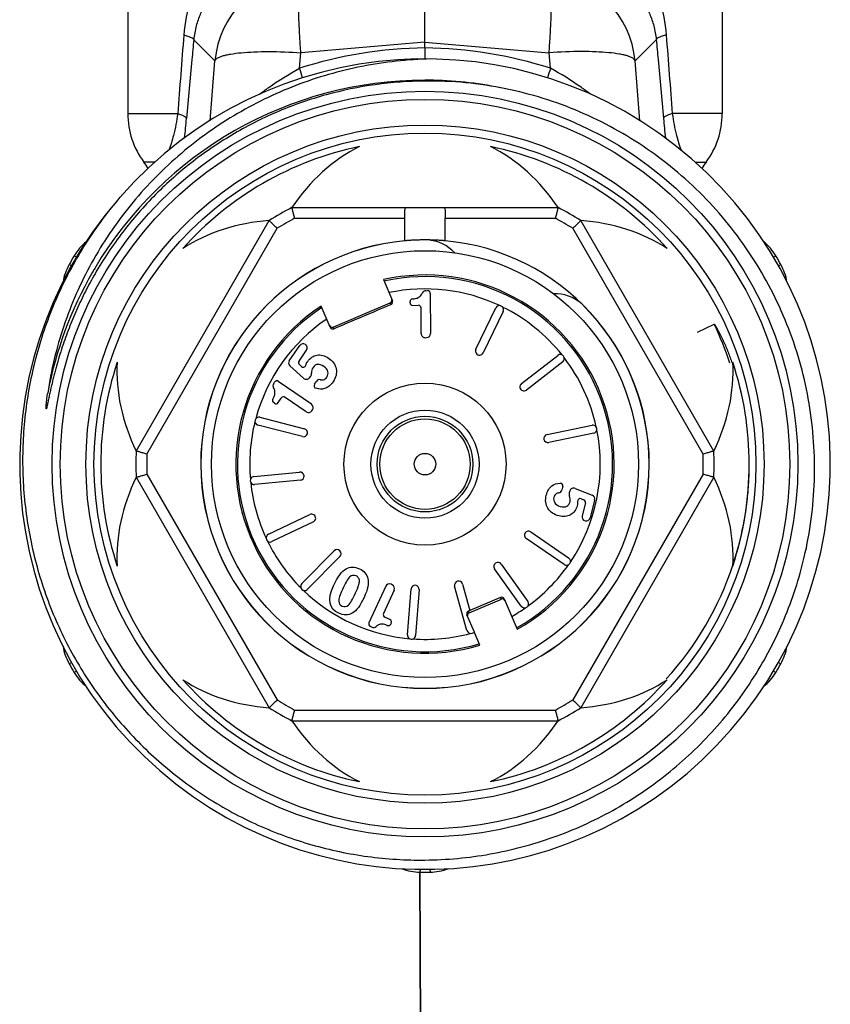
# Model space of a CAD drawing. Header units: millimetres. Extents: x 14365 to 105143, y -126377 to -22383.
# Tile 154 of 191: x 78787 to 78817, y -126211 to -126174. Entities that reach past the tile are written whole.
import ezdxf

# ---------------------------------------------------------------- set-up
doc = ezdxf.new("R2010")
doc.units = ezdxf.units.MM
doc.layers.add('UT_SCHÉMA_PŘÍVOD', color=10, linetype='Continuous', lineweight=35)

msp = doc.modelspace()

# ---------------------------------------------------------------- linework, layer by layer
at = {"color": 0, "linetype": 'Continuous', "lineweight": -2}
for p, q in [((78791.027, -126170.463), (78791.027, -126177.547)), ((78813.027, -126170.463), (78813.027, -126177.547)), ((78802.027, -126174.899), (78802.027, -126172.02)), ((78794.253, -126175.59), (78793.469, -126174.81)), ((78802.027, -126174.899), (78797.433, -126175.29)), ((78802.027, -126175.116), (78802.027, -126174.899)), ((78802.027, -126174.899), (78806.621, -126175.29)), ((78802.027, -126175.116), (78802.027, -126175.519)), ((78809.801, -126175.59), (78810.585, -126174.81)), ((78797.385, -126175.869), (78797.433, -126175.29)), ((78806.669, -126175.869), (78806.621, -126175.29)), ((78794.072, -126177.809), (78794.253, -126175.59)), ((78809.982, -126177.809), (78809.801, -126175.59)), ((78791.027, -126177.547), (78792.874, -126177.547)), ((78813.027, -126177.547), (78811.18, -126177.547)), ((78792.021, -126179.347), (78791.627, -126179.347)), ((78812.027, -126179.347), (78812.427, -126179.347)), ((78797.104, -126181.019), (78806.95, -126181.019)), ((78791.338, -126190.033), (78796.262, -126181.505)), ((78797.202, -126181.419), (78801.279, -126181.419)), ((78801.279, -126182.253), (78801.279, -126181.419)), ((78802.775, -126182.253), (78802.775, -126181.419)), ((78802.775, -126181.419), (78806.852, -126181.419)), ((78812.716, -126190.033), (78807.793, -126181.505)), ((78791.734, -126190.147), (78796.559, -126181.79)), ((78812.32, -126190.147), (78807.495, -126181.79)), ((78788.949, -126183.182), (78788.858, -126183.131)), ((78789.133, -126182.861), (78789.044, -126182.808)), ((78814.919, -126182.862), (78815.01, -126182.808)), ((78815.106, -126183.181), (78815.196, -126183.131)), ((78800.487, -126183.69), (78800.82, -126184.477)), ((78802.061, -126184.099), (78802.12, -126184.098)), ((78802.221, -126184.197), (78802.234, -126185.686)), ((78798.624, -126185.445), (78800.741, -126184.546)), ((78800.767, -126184.608), (78800.741, -126184.546)), ((78801.475, -126184.543), (78801.475, -126184.501)), ((78798.519, -126185.454), (78798.185, -126184.667)), ((78801.576, -126184.642), (78801.779, -126184.64)), ((78801.888, -126185.689), (78801.88, -126184.739)), ((78803.911, -126186.268), (78804.65, -126184.736)), ((78804.92, -126184.866), (78804.181, -126186.398)), ((78812.107, -126185.637), (78812.728, -126185.336)), ((78798.624, -126185.445), (78798.65, -126185.507)), ((78802.039, -126185.838), (78802.085, -126185.837)), ((78797.006, -126186.689), (78797.392, -126186.127)), ((78797.365, -126186.705), (78797.644, -126186.3)), ((78805.597, -126187.539), (78806.937, -126186.492)), ((78807.122, -126186.729), (78805.782, -126187.776)), ((78797.535, -126187.341), (78797.029, -126186.885)), ((78797.454, -126186.903), (78797.38, -126186.836)), ((78796.427, -126187.531), (78796.46, -126187.483)), ((78797.826, -126188.3), (78796.599, -126187.457)), ((78797.755, -126187.32), (78797.802, -126187.258)), ((78797.942, -126187.56), (78798.013, -126187.456)), ((78796.454, -126188.266), (78796.42, -126188.242)), ((78796.593, -126188.24), (78796.708, -126188.073)), ((78797.63, -126188.585), (78796.847, -126188.047)), ((78797.839, -126188.547), (78797.865, -126188.509)), ((78795.919, -126188.784), (78797.565, -126189.21)), ((78797.49, -126189.5), (78795.843, -126189.075)), ((78806.547, -126189.426), (78808.212, -126189.079)), ((78808.273, -126189.373), (78806.608, -126189.719)), ((78795.694, -126190.978), (78797.387, -126190.815)), ((78791.338, -126191.005), (78796.262, -126199.533)), ((78791.734, -126190.89), (78796.559, -126199.247)), ((78797.415, -126191.114), (78795.722, -126191.277)), ((78812.32, -126190.89), (78807.495, -126199.247)), ((78812.716, -126191.005), (78807.793, -126199.533)), ((78807.128, -126191.349), (78807.097, -126191.471)), ((78807.386, -126191.511), (78807.363, -126191.585)), ((78807.585, -126191.416), (78808.216, -126191.671)), ((78807.811, -126191.8), (78807.903, -126191.837)), ((78808.305, -126191.848), (78808.135, -126192.508)), ((78807.962, -126191.955), (78807.839, -126192.431)), ((78796.233, -126193.116), (78797.768, -126192.384)), ((78797.897, -126192.655), (78796.362, -126193.387)), ((78807.174, -126194.238), (78805.772, -126193.275)), ((78805.942, -126193.028), (78807.344, -126193.991)), ((78797.47, -126194.942), (78798.663, -126193.729)), ((78798.877, -126193.939), (78797.684, -126195.152)), ((78805.591, -126195.774), (78804.604, -126194.39)), ((78804.848, -126194.215), (78805.836, -126195.6)), ((78800.572, -126195.041), (78799.954, -126196.396)), ((78800.886, -126195.185), (78800.492, -126196.049)), ((78800.812, -126194.986), (78800.77, -126194.967)), ((78801.379, -126196.836), (78801.513, -126195.14)), ((78801.812, -126195.164), (78801.678, -126196.859)), ((78803.579, -126196.676), (78803.124, -126195.037)), ((78803.414, -126194.957), (78803.685, -126195.934)), ((78803.656, -126196.02), (78804.853, -126195.512)), ((78804.826, -126195.45), (78803.685, -126195.934)), ((78804.853, -126195.512), (78804.826, -126195.45)), ((78804.957, -126195.503), (78805.437, -126196.632)), ((78800.727, -126196.266), (78800.542, -126196.181)), ((78803.854, -126196.742), (78803.578, -126196.092)), ((78803.686, -126195.938), (78803.631, -126195.961)), ((78803.631, -126195.961), (78803.656, -126196.02)), ((78800.057, -126196.553), (78800.004, -126196.528)), ((78800.776, -126196.398), (78800.759, -126196.436)), ((78803.859, -126196.754), (78803.764, -126196.781)), ((78804.056, -126197.218), (78803.859, -126196.754)), ((78788.947, -126197.856), (78788.858, -126197.907)), ((78815.106, -126197.856), (78815.196, -126197.907)), ((78789.135, -126198.176), (78789.044, -126198.23)), ((78814.92, -126198.176), (78815.01, -126198.23)), ((78797.202, -126199.619), (78806.852, -126199.619)), ((78797.104, -126200.019), (78806.95, -126200.019)), ((78801.842, -126205.513), (78801.84, -126205.618)), ((78802.212, -126205.513), (78802.214, -126205.618))]:
    msp.add_line(p, q, dxfattribs=at)
for radius in [13.8, 13.5, 12.55, 12.25, 7.9, 3, 2, 1.77, 1.673, 0.4]:
    msp.add_circle((78802.027, -126190.519), radius, dxfattribs=at)
for centre, radius, start, end in [((78797.742, -126175.9), 3.503, 95.0702, 174.9331), ((78806.312, -126175.9), 3.503, 5.0669, 84.9298), ((78802.201, -126190.864), 15.75, 90.6339, 107.8048), ((78801.853, -126190.864), 15.75, 72.1952, 89.3661), ((78802.027, -126190.519), 15, 139.2303, 138.8082), ((78743.376, -126192.866), 56.621, 17.0913, 17.4689), ((78860.687, -126192.869), 56.63, 162.5311, 162.9081), ((78802.027, -126190.519), 14.21, 90.002, 149.3478), ((78802.027, -126190.489), 14.18, 89.4131, 90.0033), ((78802.157, -126190.64), 14.302, 78.4831, 90.5187), ((78802.026, -126190.525), 14.216, 78.6748, 89.4107), ((78794.027, -126177.547), 3, 180, 216.8699), ((78810.027, -126177.547), 3, 323.1301, 0), ((78720.725, -126171.031), 72.784, 354.15434, 354.72585), ((78883.32, -126171.032), 72.775, 185.27414, 185.84724), ((78802.027, -126190.519), 12, 101.6766, 138.3234), ((78802.027, -126190.519), 12, 41.6766, 78.3234), ((78790.027, -126180.547), 2, 29.1836, 36.8699), ((78814.027, -126180.547), 2, 143.1301, 150.8636), ((78802.027, -126190.519), 10.7, 117.3956, 122.6044), ((78802.027, -126190.519), 10.7, 57.3956, 62.6044), ((78802.027, -126190.519), 10.3, 117.9331, 122.0669), ((78802.027, -126190.519), 10.3, 57.9331, 62.0669), ((78790.764, -126183.829), 2, 129.629, 149.292), ((78802.027, -126190.519), 8.3, 95.1728, 180), ((78802.027, -126190.519), 8.295, 95.1842, 180), ((78802.027, -126183.719), 1.5, 42.7113, 86.5541), ((78802.027, -126190.519), 8.3, 0, 84.8272), ((78813.29, -126183.829), 2, 30.708, 50.3124), ((78790.602, -126184.11), 2, 150.708, 170.3287), ((78802.027, -126190.519), 15.1, 149.292, 150.708), ((78802.027, -126190.519), 15.1, 29.292, 30.708), ((78813.452, -126184.11), 2, 9.5991, 29.292), ((78802.028, -126190.519), 14.21, 150.0079, 169.3258), ((78802.006, -126190.507), 14.185, 149.3461, 150.007), ((78802.027, -126190.519), 7, 299.1506, 102.7134), ((78802.027, -126190.519), 6.942, 299.202, 102.627), ((78802.027, -126190.519), 6.486, 64.7815, 101.8882), ((78802.062, -126184.249), 0.15, 90.5, 158.8914), ((78802.121, -126184.198), 0.1, 0.5, 90.5), ((78806.835, -126185.71), 1.5, 48.4459, 91.9926), ((78800.728, -126184.516), 0.1, 293.0502, 23.0616), ((78801.574, -126184.5), 0.1, 93.504, 180.5), ((78801.575, -126184.542), 0.1, 180.5, 270.5), ((78802.027, -126190.519), 8.295, 0, 45.6222), ((78802.027, -126190.519), 7, 123.2866, 286.8494), ((78802.027, -126190.519), 6.942, 123.373, 286.798), ((78801.78, -126184.74), 0.1, 0.5, 90.5), ((78804.785, -126184.801), 0.15, 334.25, 154.25), ((78802.027, -126190.519), 6.486, 38.5315, 63.7185), ((78802.027, -126190.519), 6.486, 124.1118, 164.9685), ((78802.008, -126190.526), 11.91, 18.3386, 25.8345), ((78798.611, -126185.415), 0.1, 202.9384, 292.9498), ((78802.038, -126185.688), 0.15, 180.5, 270.5), ((78802.084, -126185.687), 0.15, 270.5, 0.5), ((78797.515, -126186.212), 0.15, 325.5, 145.5), ((78804.046, -126186.333), 0.15, 154.25, 334.25), ((78802.027, -126190.519), 12, 161.6766, 198.3234), ((78797.129, -126186.774), 0.15, 145.5, 227.948), ((78797.447, -126186.762), 0.1, 145.5, 227.9551), ((78807.03, -126186.61), 0.15, 308, 128), ((78802.027, -126190.519), 6.486, 12.2815, 37.4685), ((78802.027, -126190.519), 12, 341.6766, 18.3234), ((78797.521, -126186.829), 0.1, 227.9551, 342.887), ((78797.682, -126187.168), 0.15, 322.9906, 6.2843), ((78796.55, -126187.616), 0.15, 145.5, 213.8914), ((78796.543, -126187.539), 0.1, 55.5, 145.5), ((78797.635, -126187.23), 0.15, 227.948, 322.9906), ((78798.136, -126187.541), 0.15, 80.8809, 145.5), ((78805.689, -126187.658), 0.15, 128, 308), ((78798.024, -126187.617), 0.1, 145.5, 252.8727), ((78796.476, -126188.16), 0.1, 148.504, 235.5), ((78796.511, -126188.184), 0.1, 235.5, 325.5), ((78796.791, -126188.129), 0.1, 55.5, 145.5), ((78797.715, -126188.462), 0.15, 235.5, 325.5), ((78797.741, -126188.424), 0.15, 325.5, 55.5), ((78802.027, -126190.519), 6.486, 166.0315, 184.9685), ((78795.881, -126188.929), 0.15, 75.5, 255.5), ((78797.528, -126189.355), 0.15, 255.5, 75.5), ((78802.027, -126190.519), 6.486, 326.0315, 11.2185), ((78808.242, -126189.226), 0.15, 281.75, 101.75), ((78806.577, -126189.572), 0.15, 101.75, 281.75), ((78802.027, -126190.519), 10.7, 177.3956, 182.6044), ((78802.027, -126190.519), 10.7, 357.3956, 2.6044), ((78802.027, -126190.519), 10.3, 177.9331, 182.0669), ((78802.027, -126190.519), 10.3, 357.9331, 2.0669), ((78802.362, -126190.543), 11.664, 0.7643, 1.4862), ((78802.353, -126190.543), 11.673, 0.0887, 0.7643), ((78802.027, -126190.519), 8.3, 180, 0), ((78802.027, -126190.519), 8.295, 180, 0), ((78797.401, -126190.964), 0.15, 275.5, 95.5), ((78802.337, -126190.543), 11.69, 358.1985, 359.7691), ((78802.347, -126190.543), 11.679, 359.7694, 0.0888), ((78795.708, -126191.127), 0.15, 95.5, 275.5), ((78802.317, -126190.542), 11.71, 355.8618, 357.9431), ((78802.328, -126190.543), 11.698, 357.9435, 358.1987), ((78802.027, -126190.519), 6.486, 186.0315, 204.9685), ((78806.951, -126191.433), 0.15, 280.8809, 345.5), ((78807.031, -126191.324), 0.1, 345.5, 92.8727), ((78807.529, -126191.555), 0.15, 67.948, 162.9906), ((78802.297, -126190.541), 11.729, 353.8837, 355.3589), ((78802.305, -126190.541), 11.721, 355.359, 355.862), ((78807.506, -126191.629), 0.15, 162.9906, 206.2843), ((78807.773, -126191.893), 0.1, 67.9551, 182.8871), ((78807.865, -126191.93), 0.1, 345.5, 67.9551), ((78808.16, -126191.81), 0.15, 345.5, 67.948), ((78802.279, -126190.539), 11.747, 351.9711, 353.8836), ((78802.269, -126190.537), 11.757, 351.4779, 351.9713), ((78797.832, -126192.52), 0.15, 295.5, 115.5), ((78807.99, -126192.47), 0.15, 165.5, 345.5), ((78802.22, -126190.527), 11.807, 341.7627, 350.1126), ((78802.261, -126190.536), 11.766, 350.1203, 351.4778), ((78805.857, -126193.151), 0.15, 55.5, 235.5), ((78796.297, -126193.252), 0.15, 115.5, 295.5), ((78802.027, -126190.519), 6.486, 206.0315, 224.9685), ((78798.77, -126193.834), 0.15, 315.5, 135.5), ((78807.259, -126194.115), 0.15, 235.5, 55.5), ((78804.726, -126194.302), 0.15, 35.5, 215.5), ((78802.027, -126190.519), 6.486, 306.0315, 324.9685), ((78802.212, -126190.524), 11.816, 317.7447, 341.759), ((78797.577, -126195.047), 0.15, 135.5, 315.5), ((78802.027, -126190.519), 6.486, 226.0315, 264.9685), ((78800.708, -126195.103), 0.15, 65.5, 155.5), ((78800.75, -126195.122), 0.15, 335.5, 65.5), ((78801.662, -126195.152), 0.15, 355.5, 175.5), ((78803.269, -126194.997), 0.15, 15.5, 195.5), ((78804.865, -126195.542), 0.1, 22.9368, 112.9569), ((78802.027, -126190.519), 6.486, 299.6402, 304.9685), ((78805.713, -126195.687), 0.15, 215.5, 35.5), ((78800.583, -126196.09), 0.1, 155.5, 245.5), ((78800.685, -126196.357), 0.1, 335.5, 65.5), ((78803.67, -126196.053), 0.1, 113.0431, 203.0632), ((78800.045, -126196.437), 0.1, 155.5, 245.5), ((78800.12, -126196.416), 0.15, 245.5, 313.8914), ((78800.668, -126196.395), 0.1, 248.504, 335.5), ((78801.529, -126196.848), 0.15, 175.5, 355.5), ((78802.027, -126190.519), 6.486, 266.0315, 284.9685), ((78803.724, -126196.636), 0.15, 195.5, 285.5), ((78790.602, -126196.928), 2, 189.5598, 209.292), ((78813.452, -126196.928), 2, 330.708, 350.3043), ((78802.027, -126190.519), 15.1, 209.292, 210.708), ((78802.027, -126190.519), 15.1, 329.292, 330.708), ((78790.764, -126197.209), 2, 210.708, 230.3412), ((78813.29, -126197.209), 2, 309.7718, 329.292), ((78802.027, -126190.519), 12, 221.6766, 258.3234), ((78802.027, -126190.519), 12, 281.6766, 318.3234), ((78802.027, -126190.519), 10.7, 237.3956, 242.6044), ((78802.027, -126190.519), 10.3, 237.9331, 242.0669), ((78802.027, -126190.519), 10.3, 297.9331, 302.0669), ((78802.027, -126190.519), 10.7, 297.3956, 302.6044), ((78801.865, -126203.618), 2, 249.737, 269.292), ((78802.027, -126190.519), 15.1, 269.292, 270.708), ((78802.189, -126203.618), 2, 270.708, 290.2622)]:
    msp.add_arc(centre, radius, start, end, dxfattribs=at)
for centre, major_axis, ratio, start_param, end_param in [((78802.027, -126186.002), (0, -7.823), 0.816497, -2.751544, -2.261468), ((78802.027, -126186.002), (0, -7.823), 0.816497, 2.261468, 2.751544), ((78798.116, -126188.261), (6.775, -3.911), 0.816497, -4.021717, -3.531642), ((78805.938, -126188.261), (6.775, 3.911), 0.816497, 0.390049, 0.880125), ((78800.702, -126184.454), (0.0391, -0.0921), 0.999848, 0, 1.387806), ((78798.585, -126185.353), (-0.0391, 0.0921), 0.999848, 7.853982, 9.424778), ((78798.116, -126188.261), (6.775, -3.911), 0.816497, -2.751544, -2.261468), ((78805.938, -126188.261), (6.775, 3.911), 0.816497, -0.880125, -0.390049), ((78798.116, -126192.777), (6.775, 3.911), 0.816497, -4.021717, -3.531642), ((78805.938, -126192.777), (6.775, -3.911), 0.816497, 0.390049, 0.880125), ((78804.892, -126195.604), (0.0391, -0.0921), 0.999848, 7.853982, 9.424778), ((78803.695, -126196.112), (-0.0391, 0.0921), 0.999848, 6.283185, 7.670991), ((78798.116, -126192.777), (6.775, 3.911), 0.816497, -2.751544, -2.261468), ((78805.938, -126192.777), (6.775, -3.911), 0.816497, -0.880125, -0.390049), ((78802.027, -126195.035), (0, -7.823), 0.816497, -0.880125, -0.390049), ((78802.027, -126195.035), (0, -7.823), 0.816497, 0.390049, 0.880125)]:
    msp.add_ellipse(centre, major_axis=major_axis, ratio=ratio, start_param=start_param, end_param=end_param, dxfattribs=at)
for points, knots in [([(78795.46, -126170.463), (78795.132, -126170.675), (78794.678, -126171.059), (78794.174, -126171.666), (78793.727, -126172.348), (78793.298, -126173.332), (78793.136, -126174.19), (78793.101, -126174.636)], [0, 0, 0, 0, 0.236383, 0.355525, 0.47665, 0.72911, 1, 1, 1, 1]), ([(78808.594, -126170.463), (78808.922, -126170.675), (78809.376, -126171.059), (78809.88, -126171.666), (78810.327, -126172.348), (78810.756, -126173.332), (78810.918, -126174.19), (78810.953, -126174.636)], [0, 0, 0, 0, 0.236383, 0.355525, 0.47665, 0.72911, 1, 1, 1, 1]), ([(78795.276, -126172.187), (78795.053, -126172.305), (78794.63, -126172.587), (78794.087, -126173.15), (78793.738, -126173.743), (78793.543, -126174.313), (78793.485, -126174.638), (78793.469, -126174.81)], [0, 0, 0, 0, 0.227856, 0.45619, 0.703057, 0.843391, 1, 1, 1, 1]), ([(78808.778, -126172.187), (78809.001, -126172.305), (78809.424, -126172.587), (78809.967, -126173.15), (78810.316, -126173.743), (78810.511, -126174.313), (78810.569, -126174.638), (78810.585, -126174.81)], [0, 0, 0, 0, 0.227856, 0.45619, 0.703057, 0.843391, 1, 1, 1, 1]), ([(78797.433, -126175.29), (78797.419, -126175.1), (78797.395, -126174.731), (78797.368, -126174.199), (78797.351, -126173.716), (78797.344, -126173.295), (78797.348, -126172.989), (78797.358, -126172.785), (78797.367, -126172.664), (78797.379, -126172.566), (78797.393, -126172.492), (78797.408, -126172.442), (78797.424, -126172.416), (78797.433, -126172.411)], [0, 0, 0, 0, 0.197448, 0.383206, 0.551789, 0.698562, 0.819359, 0.86896, 0.910905, 0.944973, 0.971014, 0.989114, 1, 1, 1, 1]), ([(78806.621, -126175.29), (78806.635, -126175.1), (78806.659, -126174.731), (78806.686, -126174.199), (78806.703, -126173.716), (78806.71, -126173.295), (78806.706, -126172.989), (78806.696, -126172.785), (78806.687, -126172.664), (78806.675, -126172.566), (78806.661, -126172.492), (78806.646, -126172.442), (78806.63, -126172.416), (78806.621, -126172.411)], [0, 0, 0, 0, 0.197448, 0.383206, 0.551789, 0.698562, 0.819359, 0.86896, 0.910905, 0.944973, 0.971014, 0.989114, 1, 1, 1, 1]), ([(78793.101, -126174.636), (78793.152, -126174.65), (78793.243, -126174.676), (78793.358, -126174.72), (78793.432, -126174.759), (78793.466, -126174.794), (78793.469, -126174.81)], [0, 0, 0, 0, 0.384383, 0.679056, 0.881179, 1, 1, 1, 1]), ([(78810.953, -126174.636), (78810.902, -126174.65), (78810.811, -126174.676), (78810.696, -126174.72), (78810.622, -126174.759), (78810.588, -126174.794), (78810.585, -126174.81)], [0, 0, 0, 0, 0.384383, 0.679056, 0.881179, 1, 1, 1, 1]), ([(78793.469, -126174.81), (78793.447, -126175.053), (78793.358, -126176.023), (78793.268, -126176.994), (78793.201, -126177.721)], [0, 0, 0, 0, 0.250129, 1, 1, 1, 1]), ([(78810.585, -126174.81), (78810.607, -126175.053), (78810.696, -126176.023), (78810.786, -126176.994), (78810.853, -126177.721)], [0, 0, 0, 0, 0.250129, 1, 1, 1, 1]), ([(78794.253, -126175.59), (78794.266, -126175.549), (78794.329, -126175.495), (78794.43, -126175.445), (78794.542, -126175.406), (78794.679, -126175.371), (78794.908, -126175.326), (78795.249, -126175.285), (78795.717, -126175.256), (78796.454, -126175.242), (78797.033, -126175.264), (78797.433, -126175.29)], [0, 0, 0, 0, 0.039817, 0.069007, 0.10527, 0.148712, 0.19925, 0.320444, 0.465743, 0.630843, 1, 1, 1, 1]), ([(78809.801, -126175.59), (78809.788, -126175.549), (78809.725, -126175.495), (78809.624, -126175.445), (78809.512, -126175.406), (78809.376, -126175.371), (78809.146, -126175.326), (78808.805, -126175.285), (78808.337, -126175.256), (78807.6, -126175.242), (78807.021, -126175.264), (78806.621, -126175.29)], [0, 0, 0, 0, 0.039817, 0.069007, 0.10527, 0.148712, 0.19925, 0.320444, 0.465743, 0.630843, 1, 1, 1, 1]), ([(78802.239, -126175.52), (78801.388, -126175.54), (78799.687, -126175.726), (78797.223, -126176.435), (78795.3, -126177.372), (78793.878, -126178.311), (78792.543, -126179.37), (78791.056, -126180.906), (78789.861, -126182.681), (78789.105, -126184.208), (78788.488, -126185.796), (78788.187, -126187.045), (78788.063, -126187.887)], [0, 0, 0, 0, 0.124979, 0.249957, 0.37493, 0.437476, 0.500021, 0.624989, 0.749955, 0.812492, 0.87504, 1, 1, 1, 1]), ([(78795.896, -126176.833), (78796.011, -126176.745), (78796.486, -126176.393), (78796.991, -126176.079), (78797.385, -126175.869)], [0, 0, 0, 0, 0.24471, 1, 1, 1, 1]), ([(78808.148, -126176.825), (78808.034, -126176.738), (78807.561, -126176.389), (78807.061, -126176.077), (78806.669, -126175.869)], [0, 0, 0, 0, 0.244791, 1, 1, 1, 1]), ([(78802.027, -126176.339), (78801.411, -126176.344), (78800.178, -126176.435), (78798.362, -126176.811), (78796.611, -126177.418), (78794.953, -126178.247), (78793.417, -126179.283), (78792.028, -126180.511), (78790.81, -126181.907), (78790.124, -126182.935), (78789.816, -126183.469)], [0, 0, 0, 0, 0.125039, 0.250061, 0.375073, 0.500072, 0.625063, 0.750047, 0.875026, 1, 1, 1, 1]), ([(78816.063, -126193.963), (78816.28, -126193.034), (78816.532, -126191.128), (78816.337, -126188.256), (78815.577, -126185.477), (78814.282, -126182.905), (78812.501, -126180.641), (78810.305, -126178.776), (78807.782, -126177.388), (78805.947, -126176.816), (78805.012, -126176.626)], [0, 0, 0, 0, 0.125004, 0.250009, 0.375009, 0.50001, 0.625011, 0.750011, 0.875, 1, 1, 1, 1]), ([(78792.874, -126177.547), (78792.839, -126177.818), (78792.752, -126178.277), (78792.614, -126178.723), (78792.545, -126178.902)], [0, 0, 0, 0, 0.587244, 1, 1, 1, 1]), ([(78792.874, -126177.547), (78792.92, -126177.561), (78793, -126177.587), (78793.103, -126177.631), (78793.169, -126177.671), (78793.198, -126177.706), (78793.201, -126177.721)], [0, 0, 0, 0, 0.378625, 0.670226, 0.873611, 1, 1, 1, 1]), ([(78811.18, -126177.547), (78811.134, -126177.561), (78811.054, -126177.587), (78810.952, -126177.631), (78810.885, -126177.671), (78810.856, -126177.706), (78810.853, -126177.721)], [0, 0, 0, 0, 0.378625, 0.670226, 0.873611, 1, 1, 1, 1]), ([(78811.18, -126177.547), (78811.215, -126177.819), (78811.302, -126178.278), (78811.441, -126178.725), (78811.51, -126178.904)], [0, 0, 0, 0, 0.58743, 1, 1, 1, 1]), ([(78790.739, -126180.64), (78790.279, -126181.177), (78789.434, -126182.316), (78788.421, -126184.186), (78787.683, -126186.182), (78787.234, -126188.261), (78787.085, -126190.383), (78787.238, -126192.505), (78787.692, -126194.583), (78788.437, -126196.576), (78789.459, -126198.442), (78790.737, -126200.143), (78792.245, -126201.643), (78793.952, -126202.912), (78795.824, -126203.923), (78797.822, -126204.655), (78799.904, -126205.092), (78801.32, -126205.18), (78802.027, -126205.172)], [0, 0, 0, 0, 0.062494, 0.125002, 0.187498, 0.249999, 0.3125, 0.375, 0.437499, 0.499998, 0.562499, 0.625002, 0.687503, 0.750001, 0.812501, 0.874997, 0.937507, 1, 1, 1, 1]), ([(78797.202, -126181.419), (78797.196, -126181.393), (78797.183, -126181.343), (78797.165, -126181.27), (78797.148, -126181.202), (78797.136, -126181.15), (78797.126, -126181.112), (78797.121, -126181.089), (78797.116, -126181.068), (78797.112, -126181.051), (78797.109, -126181.039), (78797.107, -126181.031), (78797.106, -126181.027), (78797.105, -126181.024), (78797.104, -126181.021), (78797.104, -126181.02), (78797.104, -126181.019), (78797.104, -126181.019)], [0, 0, 0, 0, 0.192194, 0.37797, 0.549967, 0.701873, 0.768403, 0.827666, 0.878994, 0.921856, 0.955733, 0.969154, 0.980187, 0.98881, 0.995001, 0.998738, 1, 1, 1, 1]), ([(78801.277, -126181.225), (78801.277, -126181.196), (78801.277, -126181.155), (78801.284, -126181.103), (78801.293, -126181.066), (78801.311, -126181.034), (78801.34, -126181.02), (78801.356, -126181.019), (78801.364, -126181.019)], [0, 0, 0, 0, 0.351227, 0.497304, 0.621768, 0.815461, 0.903944, 1, 1, 1, 1]), ([(78801.279, -126181.419), (78801.279, -126181.385), (78801.278, -126181.321), (78801.277, -126181.256), (78801.277, -126181.225)], [0, 0, 0, 0, 0.516422, 1, 1, 1, 1]), ([(78802.69, -126181.019), (78802.698, -126181.019), (78802.714, -126181.02), (78802.743, -126181.034), (78802.761, -126181.066), (78802.77, -126181.103), (78802.777, -126181.155), (78802.777, -126181.196), (78802.777, -126181.225)], [0, 0, 0, 0, 0.096056, 0.184539, 0.378232, 0.502696, 0.648773, 1, 1, 1, 1]), ([(78802.777, -126181.225), (78802.777, -126181.256), (78802.776, -126181.321), (78802.775, -126181.385), (78802.775, -126181.419)], [0, 0, 0, 0, 0.483578, 1, 1, 1, 1]), ([(78806.95, -126181.019), (78806.95, -126181.019), (78806.95, -126181.02), (78806.95, -126181.021), (78806.949, -126181.024), (78806.948, -126181.027), (78806.947, -126181.031), (78806.945, -126181.039), (78806.943, -126181.051), (78806.938, -126181.068), (78806.933, -126181.089), (78806.928, -126181.112), (78806.919, -126181.15), (78806.906, -126181.202), (78806.889, -126181.27), (78806.871, -126181.343), (78806.859, -126181.393), (78806.852, -126181.419)], [0, 0, 0, 0, 0.001262, 0.004999, 0.01119, 0.019813, 0.030846, 0.044267, 0.078144, 0.121006, 0.172334, 0.231597, 0.298127, 0.450033, 0.62203, 0.807806, 1, 1, 1, 1]), ([(78796.262, -126181.505), (78796.261, -126181.505), (78796.262, -126181.506), (78796.263, -126181.507), (78796.265, -126181.508), (78796.268, -126181.511), (78796.271, -126181.514), (78796.277, -126181.52), (78796.286, -126181.528), (78796.298, -126181.54), (78796.314, -126181.555), (78796.331, -126181.572), (78796.359, -126181.598), (78796.397, -126181.635), (78796.448, -126181.684), (78796.502, -126181.736), (78796.54, -126181.772), (78796.559, -126181.79)], [0, 0, 0, 0, 0.001262, 0.004999, 0.01119, 0.019813, 0.030846, 0.044267, 0.078144, 0.121006, 0.172334, 0.231597, 0.298127, 0.450033, 0.62203, 0.807806, 1, 1, 1, 1]), ([(78807.495, -126181.79), (78807.514, -126181.772), (78807.552, -126181.736), (78807.606, -126181.684), (78807.657, -126181.635), (78807.695, -126181.598), (78807.723, -126181.572), (78807.74, -126181.555), (78807.756, -126181.54), (78807.768, -126181.528), (78807.777, -126181.52), (78807.783, -126181.514), (78807.786, -126181.511), (78807.789, -126181.508), (78807.791, -126181.507), (78807.792, -126181.506), (78807.793, -126181.505), (78807.793, -126181.505)], [0, 0, 0, 0, 0.192194, 0.37797, 0.549967, 0.701873, 0.768403, 0.827666, 0.878994, 0.921856, 0.955733, 0.969154, 0.980187, 0.98881, 0.995001, 0.998738, 1, 1, 1, 1]), ([(78802.777, -126182.253), (78802.777, -126182.253), (78802.777, -126182.253), (78802.776, -126182.253), (78802.775, -126182.253), (78802.772, -126182.253), (78802.768, -126182.252), (78802.762, -126182.252), (78802.754, -126182.251), (78802.744, -126182.25), (78802.733, -126182.249), (78802.714, -126182.248), (78802.686, -126182.246), (78802.649, -126182.243), (78802.605, -126182.24), (78802.556, -126182.237), (78802.501, -126182.233), (78802.42, -126182.229), (78802.31, -126182.225), (78802.172, -126182.221), (78802.027, -126182.22), (78801.883, -126182.221), (78801.744, -126182.225), (78801.634, -126182.229), (78801.553, -126182.233), (78801.498, -126182.237), (78801.449, -126182.24), (78801.406, -126182.243), (78801.368, -126182.246), (78801.34, -126182.248), (78801.322, -126182.249), (78801.31, -126182.25), (78801.3, -126182.251), (78801.292, -126182.252), (78801.286, -126182.252), (78801.282, -126182.253), (78801.279, -126182.253), (78801.278, -126182.253), (78801.278, -126182.253), (78801.277, -126182.253), (78801.277, -126182.253)], [0, 0, 0, 0, 0.000155, 0.000609, 0.001364, 0.00242, 0.005429, 0.009633, 0.015027, 0.021596, 0.029317, 0.038171, 0.05919, 0.08446, 0.113715, 0.146679, 0.18304, 0.222435, 0.308822, 0.402539, 0.500004, 0.597467, 0.691184, 0.777572, 0.816966, 0.853326, 0.886289, 0.915544, 0.940814, 0.961833, 0.970685, 0.978406, 0.984973, 0.990367, 0.994571, 0.99758, 0.998635, 0.99939, 0.999845, 1, 1, 1, 1]), ([(78789.816, -126183.469), (78789.692, -126183.684), (78789.455, -126184.12), (78789.134, -126184.791), (78788.895, -126185.364), (78788.722, -126185.829), (78788.6, -126186.18), (78788.488, -126186.535), (78788.402, -126186.833), (78788.337, -126187.072), (78788.29, -126187.252), (78788.246, -126187.433), (78788.203, -126187.614), (78788.162, -126187.796), (78788.13, -126187.947), (78788.105, -126188.068), (78788.089, -126188.144), (78788.076, -126188.205), (78788.067, -126188.25), (78788.057, -126188.296), (78788.048, -126188.341), (78788.039, -126188.379), (78788.032, -126188.409), (78788.027, -126188.428), (78788.024, -126188.443), (78788.02, -126188.454), (78788.017, -126188.463), (78788.016, -126188.47), (78788.013, -126188.475), (78788.009, -126188.478), (78788.006, -126188.477), (78788.004, -126188.474), (78788.004, -126188.469), (78788.004, -126188.463), (78788.004, -126188.458), (78788.003, -126188.45), (78788.004, -126188.44), (78788.004, -126188.429), (78788.004, -126188.413), (78788.006, -126188.387), (78788.008, -126188.348), (78788.012, -126188.302), (78788.016, -126188.256), (78788.021, -126188.209), (78788.028, -126188.148), (78788.041, -126188.04), (78788.054, -126187.948), (78788.063, -126187.887)], [0, 0, 0, 0, 0.125102, 0.250203, 0.375303, 0.437858, 0.500413, 0.562966, 0.625519, 0.656796, 0.688071, 0.719346, 0.75062, 0.781892, 0.813161, 0.828794, 0.844424, 0.852238, 0.86005, 0.867861, 0.875669, 0.883471, 0.887369, 0.891259, 0.893207, 0.895133, 0.897081, 0.898069, 0.898984, 0.899815, 0.900137, 0.900486, 0.901495, 0.902539, 0.90347, 0.904404, 0.906354, 0.908293, 0.910232, 0.914123, 0.921914, 0.929713, 0.937516, 0.945323, 0.953131, 0.968751, 1, 1, 1, 1]), ([(78812.728, -126185.336), (78812.736, -126185.337), (78812.748, -126185.353), (78812.763, -126185.373), (78812.778, -126185.395), (78812.796, -126185.425), (78812.819, -126185.463), (78812.845, -126185.509), (78812.87, -126185.556), (78812.903, -126185.618), (78812.943, -126185.697), (78812.99, -126185.792), (78813.035, -126185.888), (78813.079, -126185.985), (78813.137, -126186.114), (78813.205, -126186.277), (78813.284, -126186.474), (78813.358, -126186.673), (78813.405, -126186.807), (78813.427, -126186.874)], [0, 0, 0, 0, 0.014835, 0.030379, 0.045973, 0.061583, 0.092826, 0.124084, 0.155349, 0.18662, 0.24917, 0.311728, 0.37429, 0.436856, 0.499424, 0.624562, 0.749705, 0.874851, 1, 1, 1, 1]), ([(78791.734, -126190.147), (78791.708, -126190.14), (78791.658, -126190.126), (78791.586, -126190.105), (78791.519, -126190.085), (78791.467, -126190.07), (78791.431, -126190.06), (78791.407, -126190.053), (78791.387, -126190.047), (78791.37, -126190.042), (78791.358, -126190.039), (78791.351, -126190.036), (78791.346, -126190.035), (78791.343, -126190.034), (78791.34, -126190.033), (78791.339, -126190.033), (78791.338, -126190.032), (78791.338, -126190.033)], [0, 0, 0, 0, 0.192194, 0.37797, 0.549967, 0.701873, 0.768403, 0.827666, 0.878994, 0.921856, 0.955733, 0.969154, 0.980187, 0.98881, 0.995001, 0.998738, 1, 1, 1, 1]), ([(78812.716, -126190.033), (78812.716, -126190.032), (78812.715, -126190.033), (78812.714, -126190.033), (78812.711, -126190.034), (78812.708, -126190.035), (78812.703, -126190.036), (78812.696, -126190.039), (78812.684, -126190.042), (78812.667, -126190.047), (78812.647, -126190.053), (78812.623, -126190.06), (78812.587, -126190.07), (78812.535, -126190.085), (78812.468, -126190.105), (78812.396, -126190.126), (78812.346, -126190.14), (78812.32, -126190.147)], [0, 0, 0, 0, 0.001262, 0.004999, 0.01119, 0.019813, 0.030846, 0.044267, 0.078144, 0.121006, 0.172334, 0.231597, 0.298127, 0.450033, 0.62203, 0.807806, 1, 1, 1, 1]), ([(78791.338, -126191.005), (78791.338, -126191.005), (78791.339, -126191.005), (78791.34, -126191.005), (78791.343, -126191.004), (78791.346, -126191.003), (78791.351, -126191.001), (78791.358, -126190.999), (78791.37, -126190.996), (78791.387, -126190.991), (78791.407, -126190.985), (78791.431, -126190.978), (78791.467, -126190.967), (78791.519, -126190.952), (78791.586, -126190.933), (78791.658, -126190.912), (78791.708, -126190.897), (78791.734, -126190.89)], [0, 0, 0, 0, 0.001262, 0.004999, 0.01119, 0.019813, 0.030846, 0.044267, 0.078144, 0.121006, 0.172334, 0.231597, 0.298127, 0.450033, 0.62203, 0.807806, 1, 1, 1, 1]), ([(78812.716, -126191.005), (78812.716, -126191.005), (78812.715, -126191.005), (78812.714, -126191.005), (78812.711, -126191.004), (78812.708, -126191.003), (78812.703, -126191.001), (78812.696, -126190.999), (78812.684, -126190.996), (78812.667, -126190.991), (78812.647, -126190.985), (78812.623, -126190.978), (78812.587, -126190.967), (78812.535, -126190.952), (78812.468, -126190.933), (78812.396, -126190.912), (78812.346, -126190.897), (78812.32, -126190.89)], [0, 0, 0, 0, 0.001262, 0.004999, 0.01119, 0.019813, 0.030846, 0.044267, 0.078144, 0.121006, 0.172334, 0.231597, 0.298127, 0.450033, 0.62203, 0.807806, 1, 1, 1, 1]), ([(78802.027, -126205.172), (78802.833, -126205.164), (78804.446, -126205.014), (78806.793, -126204.393), (78809.006, -126203.394), (78811.024, -126202.043), (78812.79, -126200.377), (78814.255, -126198.441), (78815.379, -126196.288), (78815.879, -126194.747), (78816.063, -126193.963)], [0, 0, 0, 0, 0.124999, 0.250001, 0.375002, 0.500002, 0.625003, 0.750004, 0.875002, 1, 1, 1, 1]), ([(78796.559, -126199.247), (78796.54, -126199.266), (78796.502, -126199.302), (78796.448, -126199.354), (78796.397, -126199.402), (78796.359, -126199.44), (78796.331, -126199.466), (78796.314, -126199.483), (78796.298, -126199.497), (78796.286, -126199.51), (78796.277, -126199.518), (78796.271, -126199.524), (78796.268, -126199.527), (78796.265, -126199.529), (78796.263, -126199.531), (78796.262, -126199.532), (78796.261, -126199.532), (78796.262, -126199.533)], [0, 0, 0, 0, 0.192194, 0.37797, 0.549967, 0.701873, 0.768403, 0.827666, 0.878994, 0.921856, 0.955733, 0.969154, 0.980187, 0.98881, 0.995001, 0.998738, 1, 1, 1, 1]), ([(78807.793, -126199.533), (78807.793, -126199.532), (78807.792, -126199.532), (78807.791, -126199.531), (78807.789, -126199.529), (78807.786, -126199.527), (78807.783, -126199.524), (78807.777, -126199.518), (78807.768, -126199.51), (78807.756, -126199.497), (78807.74, -126199.483), (78807.723, -126199.466), (78807.695, -126199.44), (78807.657, -126199.402), (78807.606, -126199.354), (78807.552, -126199.302), (78807.514, -126199.266), (78807.495, -126199.247)], [0, 0, 0, 0, 0.001262, 0.004999, 0.01119, 0.019813, 0.030846, 0.044267, 0.078144, 0.121006, 0.172334, 0.231597, 0.298127, 0.450033, 0.62203, 0.807806, 1, 1, 1, 1]), ([(78797.104, -126200.019), (78797.104, -126200.019), (78797.104, -126200.018), (78797.104, -126200.017), (78797.105, -126200.014), (78797.106, -126200.011), (78797.107, -126200.006), (78797.109, -126199.998), (78797.112, -126199.986), (78797.116, -126199.969), (78797.121, -126199.949), (78797.126, -126199.925), (78797.136, -126199.888), (78797.148, -126199.836), (78797.165, -126199.768), (78797.183, -126199.695), (78797.196, -126199.644), (78797.202, -126199.619)], [0, 0, 0, 0, 0.001262, 0.004999, 0.01119, 0.019813, 0.030846, 0.044267, 0.078144, 0.121006, 0.172334, 0.231597, 0.298127, 0.450033, 0.62203, 0.807806, 1, 1, 1, 1]), ([(78806.852, -126199.619), (78806.859, -126199.644), (78806.871, -126199.695), (78806.889, -126199.768), (78806.906, -126199.836), (78806.919, -126199.888), (78806.928, -126199.925), (78806.933, -126199.949), (78806.938, -126199.969), (78806.943, -126199.986), (78806.945, -126199.998), (78806.947, -126200.006), (78806.948, -126200.011), (78806.949, -126200.014), (78806.95, -126200.017), (78806.95, -126200.018), (78806.95, -126200.019), (78806.95, -126200.019)], [0, 0, 0, 0, 0.192194, 0.37797, 0.549967, 0.701873, 0.768403, 0.827666, 0.878994, 0.921856, 0.955733, 0.969154, 0.980187, 0.98881, 0.995001, 0.998738, 1, 1, 1, 1])]:
    msp.add_open_spline(points, degree=3, knots=knots, dxfattribs=at)
for points in [[(78793.101, -126174.636), (78793.025, -126175.606), (78792.95, -126176.577), (78792.874, -126177.547)], [(78810.953, -126174.636), (78811.029, -126175.606), (78811.104, -126176.577), (78811.18, -126177.547)], [(78801.872, -126184.281), (78801.892, -126184.26), (78801.908, -126184.231), (78801.922, -126184.195)], [(78798.65, -126185.507), (78799.356, -126185.207), (78800.062, -126184.908), (78800.767, -126184.608)], [(78801.568, -126184.4), (78801.645, -126184.395), (78801.702, -126184.385), (78801.741, -126184.37)], [(78801.741, -126184.37), (78801.795, -126184.348), (78801.838, -126184.318), (78801.872, -126184.281)], [(78797.617, -126186.858), (78797.633, -126186.807), (78797.656, -126186.759), (78797.687, -126186.714)], [(78797.687, -126186.714), (78797.775, -126186.586), (78797.89, -126186.51), (78798.031, -126186.485)], [(78798.285, -126186.906), (78798.114, -126186.789), (78797.98, -126186.8), (78797.884, -126186.94)], [(78798.031, -126186.485), (78798.172, -126186.461), (78798.313, -126186.495), (78798.453, -126186.591)], [(78798.453, -126186.591), (78798.608, -126186.698), (78798.702, -126186.832), (78798.737, -126186.992)], [(78797.884, -126186.94), (78797.84, -126187.005), (78797.823, -126187.075), (78797.831, -126187.151)], [(78798.431, -126187.098), (78798.416, -126187.027), (78798.367, -126186.962), (78798.285, -126186.906)], [(78798.391, -126187.297), (78798.433, -126187.236), (78798.447, -126187.17), (78798.431, -126187.098)], [(78798.737, -126186.992), (78798.772, -126187.153), (78798.733, -126187.312), (78798.625, -126187.469)], [(78798.16, -126187.393), (78798.204, -126187.4), (78798.241, -126187.4), (78798.269, -126187.393)], [(78798.269, -126187.393), (78798.315, -126187.382), (78798.355, -126187.35), (78798.391, -126187.297)], [(78798.625, -126187.469), (78798.535, -126187.601), (78798.43, -126187.686), (78798.309, -126187.724)], [(78796.468, -126187.791), (78796.462, -126187.763), (78796.448, -126187.733), (78796.426, -126187.7)], [(78796.465, -126187.949), (78796.478, -126187.892), (78796.479, -126187.84), (78796.468, -126187.791)], [(78798.309, -126187.724), (78798.218, -126187.753), (78798.114, -126187.749), (78797.995, -126187.712)], [(78796.391, -126188.108), (78796.431, -126188.043), (78796.456, -126187.99), (78796.465, -126187.949)], [(78806.517, -126191.669), (78806.557, -126191.514), (78806.626, -126191.398), (78806.727, -126191.32)], [(78806.727, -126191.32), (78806.802, -126191.262), (78806.902, -126191.23), (78807.026, -126191.224)], [(78806.575, -126192.154), (78806.487, -126192.016), (78806.469, -126191.853), (78806.517, -126191.669)], [(78806.796, -126191.75), (78806.777, -126191.822), (78806.787, -126191.889), (78806.826, -126191.951)], [(78806.878, -126191.618), (78806.838, -126191.644), (78806.812, -126191.688), (78806.796, -126191.75)], [(78806.98, -126191.581), (78806.936, -126191.589), (78806.902, -126191.601), (78806.878, -126191.618)], [(78807.03, -126192.081), (78807.229, -126192.133), (78807.351, -126192.076), (78807.394, -126191.912)], [(78807.394, -126191.912), (78807.414, -126191.836), (78807.406, -126191.764), (78807.372, -126191.695)], [(78807.673, -126191.898), (78807.676, -126191.951), (78807.67, -126192.004), (78807.657, -126192.057)], [(78806.979, -126192.434), (78806.796, -126192.387), (78806.663, -126192.293), (78806.575, -126192.154)], [(78806.826, -126191.951), (78806.864, -126192.012), (78806.932, -126192.056), (78807.03, -126192.081)], [(78807.657, -126192.057), (78807.618, -126192.207), (78807.536, -126192.318), (78807.412, -126192.39)], [(78807.412, -126192.39), (78807.287, -126192.461), (78807.143, -126192.477), (78806.979, -126192.434)], [(78798.642, -126195.019), (78798.793, -126194.689), (78798.947, -126194.483), (78799.104, -126194.398)], [(78799.104, -126194.398), (78799.261, -126194.314), (78799.425, -126194.312), (78799.598, -126194.391)], [(78799.598, -126194.391), (78799.769, -126194.469), (78799.874, -126194.591), (78799.915, -126194.758)], [(78799.238, -126194.698), (78799.167, -126194.768), (78799.077, -126194.92), (78798.969, -126195.156)], [(78799.474, -126194.654), (78799.387, -126194.614), (78799.309, -126194.629), (78799.238, -126194.698)], [(78799.458, -126195.287), (78799.561, -126195.06), (78799.608, -126194.907), (78799.598, -126194.826)], [(78799.598, -126194.826), (78799.588, -126194.744), (78799.547, -126194.687), (78799.474, -126194.654)], [(78799.915, -126194.758), (78799.955, -126194.924), (78799.907, -126195.156), (78799.771, -126195.453)], [(78798.832, -126196.038), (78798.472, -126195.873), (78798.408, -126195.533), (78798.642, -126195.019)], [(78798.969, -126195.156), (78798.879, -126195.355), (78798.835, -126195.499), (78798.837, -126195.588)], [(78799.19, -126195.736), (78799.262, -126195.672), (78799.35, -126195.523), (78799.458, -126195.287)], [(78799.771, -126195.453), (78799.635, -126195.753), (78799.49, -126195.947), (78799.336, -126196.032)], [(78798.837, -126195.588), (78798.838, -126195.676), (78798.878, -126195.739), (78798.956, -126195.774)], [(78798.956, -126195.774), (78799.041, -126195.813), (78799.118, -126195.8), (78799.19, -126195.736)], [(78799.336, -126196.032), (78799.182, -126196.118), (78799.015, -126196.121), (78798.832, -126196.038)], [(78800.306, -126196.467), (78800.279, -126196.478), (78800.252, -126196.497), (78800.224, -126196.525)], [(78800.462, -126196.443), (78800.404, -126196.44), (78800.352, -126196.448), (78800.306, -126196.467)], [(78800.631, -126196.488), (78800.56, -126196.46), (78800.504, -126196.445), (78800.462, -126196.443)]]:
    msp.add_open_spline(points, degree=3, dxfattribs=at)
at = {"layer": 'UT_SCHÉMA_PŘÍVOD'}
msp.add_line((78801.84, -126205.618), (78802.027, -126267.204), dxfattribs=at)

doc.saveas('drawing.dxf')
